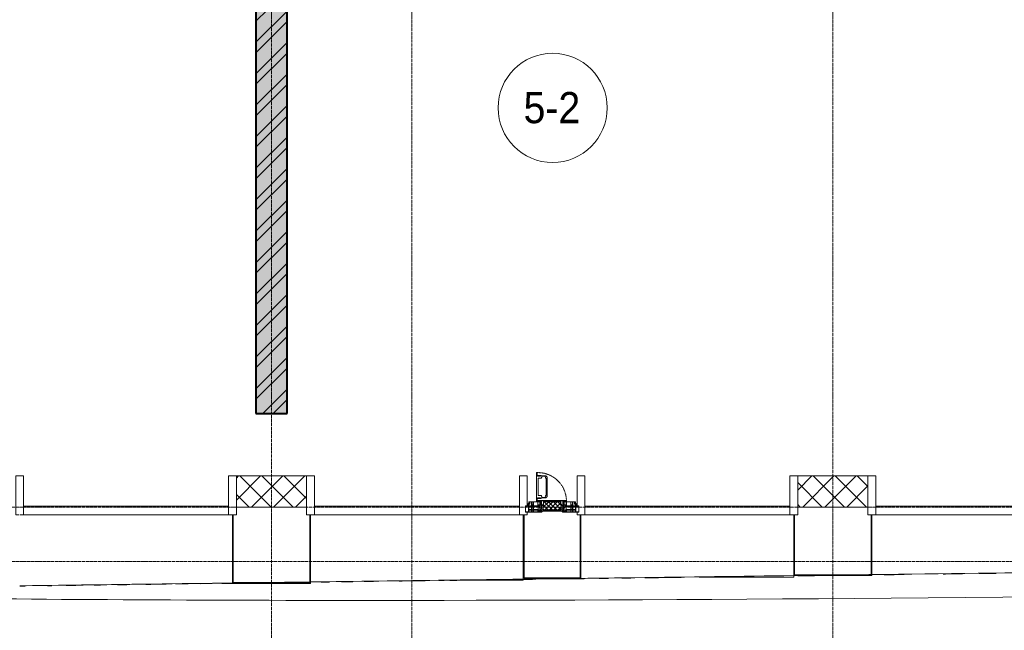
# Model space of a CAD drawing. Header units: millimetres. Extents: x 5617 to 112069, y 7718 to 237687.
# Tile 5 of 62: x 38331 to 44646, y 59109 to 63025. Entities that reach past the tile are written whole.
import ezdxf

# ---------------------------------------------------------------- set-up
doc = ezdxf.new("R2010")
doc.units = ezdxf.units.MM
for name, pattern in [('-D1-02х01', [3, 2, -1]), ('ADSK_Линия сетки', [25, 20, -2.5, 0, -2.5]), ('Линия сетки', [25, 20, -2.5, 0, -2.5])]:
    doc.linetypes.add(name, pattern=pattern)
for name, color, linetype, lineweight in [('Импосты витража', 7, 'Continuous', 18), ('Колонны', 7, 'Continuous', 18), ('Марки помещений', 7, 'Continuous', 20), ('Окна', 7, 'Continuous', 18), ('Оси', 7, 'Continuous', 9), ('Панели витража', 7, 'Continuous', 18), ('Стены разрез', 7, 'Continuous', 40), ('Форма', 7, 'Continuous', 18), ('Формообразующий элемент-перекрытие', 7, 'Continuous', 18), ('Элементы узлов', 7, 'Continuous', 18)]:
    doc.layers.add(name, color=color, linetype=linetype, lineweight=lineweight)
doc.styles.add('Arial_3', font='arial.ttf', dxfattribs={"width": 0.9, "height": 200})
pattern_1 = [(45, (0, 0), (-70.71068, 70.71068), []), (135, (0, 0), (-70.71068, -70.71068), [])]

# ---------------------------------------------------------------- blocks, each defined once
blk = doc.blocks.new('135_SLK_K1_AR_rvt-1-МКСС_K1_L26_85_950_1')
at = {"layer": 'Стены разрез', "lineweight": 9, "true_color": 0xaaaaaa}
h = blk.add_hatch(dxfattribs=at)
h.set_pattern_fill('FP_2', color=253, style=0, pattern_type=2)
h.set_pattern_definition([(50, (0, 0), (218.62117, -19.1268), [22.86, -251.46]), (355, (0, 0), (-42.2919, 229.2684), [18.288, -201.168]), (100.451, (18.22, -1.6), (176.3311, 210.13963), [19.428, -213.708]), (46.184, (0, 60.96), (325.295, -50.4516), [34.29, -377.19]), (96.636, (27.1, 56.76), (284.883, 296.9127), [29.142, -320.562]), (351.184, (0, 60.96), (284.8858, 296.9107), [27.432, -301.752]), (21, (30.48, 45.72), (181.93753, -122.7183), [22.86, -251.46]), (326, (30.48, 45.72), (74.1622, 221.0262), [18.288, -201.168]), (71.451, (45.64, 35.5), (256.10035, 98.30526), [19.428, -213.708]), (37.5, (0, 0), (3.70639, 101.465895), [3.353, -195.377, 3.353, -200.863, -201.93]), (37.5, (0, 0), (3.70639, 101.465895), [-402.946, 3.353, -198.577]), (7.5, (0, 0), (80.18358, 120.21653), [3.353, -113.081, 3.353, -190.805, -76.962]), (7.5, (0, 0), (80.18358, 120.21653), [-310.591, 3.353, -73.609]), (327.5, (-67.97, 0), (162.70865, -6.87497), [3.353, -72.847, 3.353, -234.391, -315.468]), (327.5, (-67.97, 0), (162.70865, -6.87497), [-313.944, 3.353, -312.115]), (317.5, (-98.45, 0), (177.75468, 30.51183), [3.353, -95.707, 3.353, -154.534, -224.028]), (317.5, (-98.45, 0), (177.75468, 30.51183), [-256.946, 3.353, -220.675])])
h.paths.add_polyline_path([(25250, 60500), (25250, 66480), (25050, 66480), (25050, 60500), (25131, 60500)])
h = blk.add_hatch(dxfattribs=at)
h.set_pattern_fill('FP_3', color=253, style=0, pattern_type=2)
h.set_pattern_definition([(45, (0, 0), (-101.02788, 101.02788), []), (45, (67.35, 0), (-101.02788, 101.02788), [])])
h.paths.add_polyline_path([(25250, 60500), (25250, 66480), (25050, 66480), (25050, 60500), (25131, 60500)])
at = {"layer": 'Стены разрез', "color": 253, "true_color": 0xaaaaaa}
for p, q in [((25250, 60500), (25250, 64959.6)), ((25050, 64630), (25050, 60500)), ((25050, 60500), (25250, 60500))]:
    blk.add_line(p, q, dxfattribs=at)
blk = doc.blocks.new('System Panel - A_PAN_Glass-7449970-МКСС_K1_L26_85_950_1')
at = {"layer": 'Панели витража', "color": 253, "lineweight": 5, "true_color": 0xaaaaaa}
for p, q in [((657.5, 0), (-657.5, 0)), ((-657.5, 0), (-657.5, -55)), ((657.5, -55), (657.5, 0)), ((-657.5, -55), (657.5, -55))]:
    blk.add_line(p, q, dxfattribs=at)
blk = doc.blocks.new('Rectangular Mullion - R_StandardFrame_50Wx250H-V46-МКСС_K1_L26_85_950_1')
at = {"layer": 'Импосты витража', "color": 253, "lineweight": 5, "true_color": 0xaaaaaa}
for p, q in [((-25, 0), (-25, 250)), ((-25, 250), (25, 250)), ((25, 250), (25, 0)), ((0, 0), (-25, 0)), ((25, 0), (5, 0))]:
    blk.add_line(p, q, dxfattribs=at)
blk = doc.blocks.new('Rectangular Mullion - R_StandardFrame_50Wx250H-7449967-МКСС_K1_L26_85_950_1')
at = {"layer": 'Импосты витража', "color": 253, "lineweight": 5, "true_color": 0xaaaaaa}
for p, q in [((-25, 0), (-25, 250)), ((-25, 250), (25, 250)), ((25, 250), (25, 0)), ((-5, 0), (-25, 0)), ((25, 0), (0, 0))]:
    blk.add_line(p, q, dxfattribs=at)
blk = doc.blocks.new('A_PAN_Створка - 383мм П-7_2-V50-МКСС_K1_L26_85_950_1')
at = {"layer": 'Панели витража', "lineweight": 5}
h = blk.add_hatch(dxfattribs=at)
h.set_pattern_fill('FP_8', color=256, style=0, pattern_type=2)
h.set_pattern_definition([(225, (26950, 59850), (14.1421356, -14.1421356), []), (315, (26950, 59850), (14.1421356, 14.1421356), [])])
h.paths.add_polyline_path([(-35.5, -31.8), (-54.5, -31.8), (-54.9, -34.1), (-57.2, -36.4), (-57.2, -60.8), (-54.6, -63.4), (-53.6, -82.7), (54.6, -81.8), (54.6, -63.4), (57.2, -60.8), (57.2, -36.4), (54.9, -34.1), (54.5, -31.8)])
at = {"layer": 'Окна', "lineweight": 5}
for p, q in [((-67.9, -17), (-171, -17)), ((-171, -17), (-171, -57)), ((-171, -57), (-156, -57)), ((-153, -60), (-153, -73.5)), ((-78, -84), (-78, -23.5)), ((-78, -23.5), (-67.9, -23.5)), ((-70, -62.5), (-73.9, -62.5)), ((-73.9, -62.5), (-73.9, -87.5)), ((-61.4, -23.5), (-70, -32.1)), ((-70, -32.1), (-70, -62.5)), ((-61.4, -23.5), (-67.9, -17)), ((-67.9, -17), (-67.9, -23.5)), ((-67.9, -23.5), (-64.6, -26.8)), ((-64.6, -26.8), (-61.4, -23.5)), ((61.4, -23.5), (-61.4, -23.5)), ((67.9, -17), (61.4, -23.5)), ((70, -32.1), (61.4, -23.5)), ((61.4, -23.5), (64.6, -26.8)), ((64.6, -26.8), (67.9, -23.5)), ((67.9, -23.5), (67.9, -17)), ((171, -17), (67.9, -17)), ((67.9, -23.5), (78, -23.5)), ((70, -62.5), (70, -32.1)), ((73.9, -62.5), (70, -62.5)), ((73.9, -87.5), (73.9, -62.5)), ((78, -23.5), (78, -84)), ((153, -73.5), (153, -60)), ((156, -57), (171, -57)), ((171, -57), (171, -17)), ((-153, -73.5), (-150, -73.5)), ((-150, -73.5), (-150, -84)), ((-150, -84), (-78, -84)), ((-73.9, -87.5), (-91.5, -87.5)), ((-91.5, -87.5), (-91.5, -92)), ((-91.5, -92), (91.5, -92)), ((39.7, -109), (31.1, -117.6)), ((31.1, -117.6), (31.1, -240.4)), ((41.4, -123.8), (39.1, -124.2)), ((39.1, -179), (39.1, -124.2)), ((70.1, -109), (39.7, -109)), ((41.4, -123.8), (43.5, -121.7)), ((45, -113.3), (42.3, -118.2)), ((42.3, -118.2), (43.5, -121.7)), ((45.9, -111.2), (45, -113.3)), ((63.3, -111.2), (45.9, -111.2)), ((64.1, -113), (63.3, -111.2)), ((64.1, -113), (66.7, -117)), ((66.7, -117), (68.6, -118.3)), ((68.6, -118.3), (68.6, -121.6)), ((68.6, -121.6), (71.1, -124.1)), ((70.1, -105.1), (70.1, -109)), ((95.1, -105.1), (70.1, -105.1)), ((71.1, -124.1), (89.5, -124.1)), ((91.5, -87.5), (73.9, -87.5)), ((74.1, -109.6), (74.1, -105.1)), ((89.1, -109.6), (74.1, -109.6)), ((78, -84), (150, -84)), ((89.1, -105.1), (89.1, -109.6)), ((89.5, -124.1), (90.6, -125.2)), ((90.6, -125.2), (90.6, -232.8)), ((91.5, -92), (91.5, -87.5)), ((93.1, -109.6), (93.1, -105.1)), ((97.9, -109.6), (93.1, -109.6)), ((95.1, -87.5), (95.1, -105.1)), ((99.6, -87.5), (95.1, -87.5)), ((97.9, -95.6), (95.1, -95.6)), ((97.9, -95.6), (97.9, -109.6)), ((99.6, -270.5), (99.6, -87.5)), ((150, -84), (150, -73.5)), ((150, -73.5), (153, -73.5)), ((39.1, -179), (39.1, -233.8)), ((39.7, -249), (31.1, -240.4)), ((41.4, -234.2), (39.1, -233.8)), ((70.1, -249), (39.7, -249)), ((41.4, -234.2), (43.5, -236.3)), ((42.3, -239.8), (43.5, -236.3)), ((45, -244.7), (42.3, -239.8)), ((45.9, -246.8), (45, -244.7)), ((63.3, -246.8), (45.9, -246.8)), ((64.1, -245), (63.3, -246.8)), ((64.1, -245), (66.7, -241)), ((66.7, -241), (68.6, -239.7)), ((68.6, -236.4), (71.1, -233.9)), ((68.6, -239.7), (68.6, -236.4)), ((70.1, -252.9), (70.1, -249)), ((71.1, -233.9), (89.5, -233.9)), ((74.1, -248.4), (74.1, -252.9)), ((89.1, -248.4), (74.1, -248.4)), ((89.1, -252.9), (89.1, -248.4)), ((89.5, -233.9), (90.6, -232.8)), ((93.1, -248.4), (93.1, -252.9)), ((97.9, -248.4), (93.1, -248.4)), ((97.9, -262.4), (97.9, -248.4)), ((95.1, -252.9), (70.1, -252.9)), ((95.1, -270.5), (95.1, -252.9)), ((97.9, -262.4), (95.1, -262.4)), ((99.6, -270.5), (95.1, -270.5))]:
    blk.add_line(p, q, dxfattribs=at)
at = {"layer": 'Окна', "color": 253, "lineweight": 5, "true_color": 0xaaaaaa}
for p, q in [((-171, -18.5), (-153.5, -18.5)), ((-171, -55.5), (-152, -55.5)), ((-153.5, -18.5), (-152, -20)), ((-152, -20), (-152, -73.5)), ((-150.5, -17), (-150.5, -29.4)), ((-132.4, -18.6), (-150.5, -18.6)), ((-150.5, -29.4), (-132.4, -29.4)), ((-150.5, -33.6), (-150.5, -68)), ((-136.3, -33.6), (-150.5, -33.6)), ((-136.4, -52.4), (-150.5, -52.4)), ((-150.5, -56.6), (-132.4, -56.6)), ((-137.2, -31), (-135.8, -35)), ((-132.5, -31), (-137.2, -31)), ((-137.2, -54.8), (-135.8, -50.8)), ((-132.5, -54.8), (-137.2, -54.8)), ((-132.1, -36.8), (-135.8, -35)), ((-132.1, -49), (-135.8, -50.8)), ((-132.5, -31.9), (-133.4, -33.7)), ((-133.4, -33.7), (-130.1, -35.3)), ((-133.4, -52), (-130.1, -50.4)), ((-132.5, -53.8), (-133.4, -52)), ((-132.5, -31.9), (-132.5, -31)), ((-132.5, -53.8), (-132.5, -54.8)), ((-132.4, -29.4), (-132.4, -18.6)), ((-132.4, -56.6), (-132.4, -82.5)), ((-132.1, -49), (-132.1, -36.8)), ((-131, -18.2), (-131, -29.5)), ((-120.8, -18.2), (-131, -18.2)), ((-131, -29.5), (-120.8, -29.5)), ((-131, -30.9), (-131, -33)), ((-120.8, -30.9), (-131, -30.9)), ((-129.4, -34.6), (-131, -33)), ((-129.4, -51.1), (-131, -52.7)), ((-131, -55.1), (-131, -52.7)), ((-120.8, -55.1), (-131, -55.1)), ((-131, -56.5), (-131, -62.6)), ((-131, -56.5), (-120.8, -56.5)), ((-120.8, -62.6), (-131, -62.6)), ((-130.1, -35.3), (-129.4, -34.6)), ((-130.1, -35.3), (-130.1, -50.4)), ((-130.1, -50.4), (-129.4, -51.1)), ((-122.4, -34.6), (-120.8, -33)), ((-121.7, -35.3), (-122.4, -34.6)), ((-121.7, -50.4), (-122.4, -51.1)), ((-122.4, -51.1), (-120.8, -52.7)), ((-118.4, -33.7), (-121.7, -35.3)), ((-121.7, -35.3), (-121.7, -50.4)), ((-118.4, -52), (-121.7, -50.4)), ((-120.8, -18.2), (-120.8, -29.5)), ((-120.8, -30.9), (-120.8, -33)), ((-120.8, -55.1), (-120.8, -52.7)), ((-120.8, -56.5), (-120.8, -62.6)), ((-119.7, -36.8), (-115.9, -35)), ((-119.7, -49), (-119.7, -36.8)), ((-119.7, -49), (-115.9, -50.8)), ((-119.3, -18.6), (-92.5, -18.6)), ((-119.3, -29.4), (-119.3, -18.6)), ((-92.5, -29.4), (-119.3, -29.4)), ((-119.3, -31), (-114.6, -31)), ((-119.3, -31.9), (-119.3, -31)), ((-119.3, -31.9), (-118.4, -33.7)), ((-119.3, -53.8), (-118.4, -52)), ((-119.3, -53.8), (-119.3, -54.8)), ((-119.3, -54.8), (-114.6, -54.8)), ((-119.3, -56.6), (-119.3, -82.5)), ((-92.5, -56.6), (-119.3, -56.6)), ((-114.6, -31), (-115.9, -35)), ((-114.6, -54.8), (-115.9, -50.8)), ((-94.1, -33.5), (-115.4, -33.5)), ((-94.1, -52.5), (-115.3, -52.5)), ((-89.9, -35.1), (-94.1, -33.5)), ((-89.9, -50.9), (-94.1, -52.5)), ((-92.5, -18.6), (-92.5, -29.4)), ((-92.5, -56.6), (-92.5, -82.5)), ((-90.8, -18.5), (-90.8, -29.4)), ((-87.3, -18.5), (-90.8, -18.5)), ((-90.8, -29.4), (-85.9, -29.4)), ((-90.8, -56.6), (-85.9, -56.6)), ((-90.8, -62.7), (-90.8, -56.6)), ((-80.4, -62.7), (-90.8, -62.7)), ((-89.9, -32.5), (-89.9, -35.1)), ((-85.9, -32.5), (-89.9, -32.5)), ((-89.9, -35.1), (-89.9, -50.9)), ((-89.9, -52.2), (-89.9, -50.9)), ((-89.9, -52.2), (-88.6, -53.5)), ((-85.9, -53.5), (-88.6, -53.5)), ((-87.3, -20.4), (-87.3, -18.5)), ((-87.3, -20.4), (-87.3, -21.9)), ((-84.8, -20.4), (-87.3, -20.4)), ((-87.3, -21.9), (-85.9, -21.9)), ((-85.9, -18.2), (-85.9, -20.4)), ((-75.9, -18.2), (-85.9, -18.2)), ((-85.9, -21.9), (-85.9, -29.4)), ((-85.9, -29.4), (-85.9, -32.5)), ((-85.9, -53.5), (-78, -45.6)), ((-85.9, -56.6), (-85.9, -53.5)), ((-83.4, -20.4), (-84.8, -20.4)), ((-70, -33.8), (-83.4, -20.4)), ((-80.4, -61.1), (-80.4, -62.7)), ((-78, -61.1), (-80.4, -61.1)), ((-78, -36.8), (-70, -36.8)), ((-78, -45.6), (-78, -36.8)), ((-78, -66.1), (-78, -61.1)), ((-75.9, -21.5), (-75.9, -18.2)), ((-75.9, -21.5), (-75.9, -23.5)), ((-74.9, -21.5), (-75.9, -21.5)), ((-75.9, -23.5), (-73, -23.5)), ((-74.9, -17.9), (-74.9, -21.5)), ((-68.9, -17.9), (-74.9, -17.9)), ((-67.2, -29.3), (-73, -23.5)), ((-70, -36.8), (-70, -33.8)), ((-68.9, -21.5), (-68.9, -17.9)), ((-67.9, -21.5), (-68.9, -21.5)), ((-67.9, -21.5), (-67.9, -23.5)), ((-67.9, -23.5), (-64.6, -26.8)), ((-64.6, -26.8), (-67.2, -29.3)), ((67.9, -23.5), (64.6, -26.8)), ((64.6, -26.8), (67.2, -29.3)), ((67.2, -29.3), (73, -23.5)), ((67.9, -21.5), (67.9, -23.5)), ((67.9, -21.5), (68.9, -21.5)), ((68.9, -17.9), (74.9, -17.9)), ((68.9, -21.5), (68.9, -17.9)), ((70, -33.8), (83.4, -20.4)), ((70, -36.8), (70, -33.8)), ((78, -36.8), (70, -36.8)), ((75.9, -23.5), (73, -23.5)), ((74.9, -17.9), (74.9, -21.5)), ((74.9, -21.5), (75.9, -21.5)), ((75.9, -18.2), (85.9, -18.2)), ((75.9, -21.5), (75.9, -18.2)), ((75.9, -21.5), (75.9, -23.5)), ((78, -45.6), (78, -36.8)), ((85.9, -53.5), (78, -45.6)), ((78, -61.1), (80.4, -61.1)), ((78, -66.1), (78, -61.1)), ((80.4, -61.1), (80.4, -62.7)), ((80.4, -62.7), (90.8, -62.7)), ((83.4, -20.4), (84.8, -20.4)), ((84.8, -20.4), (87.3, -20.4)), ((85.9, -18.2), (85.9, -20.4)), ((85.9, -21.9), (85.9, -29.4)), ((87.3, -21.9), (85.9, -21.9)), ((85.9, -29.4), (85.9, -32.5)), ((90.8, -29.4), (85.9, -29.4)), ((85.9, -32.5), (89.9, -32.5)), ((85.9, -53.5), (88.6, -53.5)), ((85.9, -56.6), (85.9, -53.5)), ((90.8, -56.6), (85.9, -56.6)), ((87.3, -18.5), (90.8, -18.5)), ((87.3, -20.4), (87.3, -18.5)), ((87.3, -20.4), (87.3, -21.9)), ((89.9, -52.2), (88.6, -53.5)), ((89.9, -32.5), (89.9, -35.1)), ((89.9, -35.1), (94.1, -33.5)), ((89.9, -35.1), (89.9, -50.9)), ((89.9, -50.9), (94.1, -52.5)), ((89.9, -52.2), (89.9, -50.9)), ((90.8, -18.5), (90.8, -29.4)), ((90.8, -62.7), (90.8, -56.6)), ((92.5, -18.6), (92.5, -29.4)), ((119.3, -18.6), (92.5, -18.6)), ((92.5, -29.4), (119.3, -29.4)), ((92.5, -56.6), (119.3, -56.6)), ((92.5, -56.6), (92.5, -82.5)), ((94.1, -33.5), (115.4, -33.5)), ((94.1, -52.5), (115.3, -52.5)), ((114.6, -31), (115.9, -35)), ((119.3, -31), (114.6, -31)), ((114.6, -54.8), (115.9, -50.8)), ((119.3, -54.8), (114.6, -54.8)), ((119.7, -36.8), (115.9, -35)), ((119.7, -49), (115.9, -50.8)), ((119.3, -31.9), (118.4, -33.7)), ((118.4, -33.7), (121.7, -35.3)), ((118.4, -52), (121.7, -50.4)), ((119.3, -53.8), (118.4, -52)), ((119.3, -29.4), (119.3, -18.6)), ((119.3, -31.9), (119.3, -31)), ((119.3, -53.8), (119.3, -54.8)), ((119.3, -56.6), (119.3, -82.5)), ((119.7, -49), (119.7, -36.8)), ((120.8, -18.2), (120.8, -29.5)), ((120.8, -18.2), (131, -18.2)), ((131, -29.5), (120.8, -29.5)), ((120.8, -30.9), (120.8, -33)), ((120.8, -30.9), (131, -30.9)), ((122.4, -34.6), (120.8, -33)), ((122.4, -51.1), (120.8, -52.7)), ((120.8, -55.1), (120.8, -52.7)), ((120.8, -55.1), (131, -55.1)), ((120.8, -56.5), (120.8, -62.6)), ((131, -56.5), (120.8, -56.5)), ((120.8, -62.6), (131, -62.6)), ((121.7, -35.3), (122.4, -34.6)), ((121.7, -35.3), (121.7, -50.4)), ((121.7, -50.4), (122.4, -51.1)), ((129.4, -34.6), (131, -33)), ((130.1, -35.3), (129.4, -34.6)), ((130.1, -50.4), (129.4, -51.1)), ((129.4, -51.1), (131, -52.7)), ((133.4, -33.7), (130.1, -35.3)), ((130.1, -35.3), (130.1, -50.4)), ((133.4, -52), (130.1, -50.4)), ((131, -18.2), (131, -29.5)), ((131, -30.9), (131, -33)), ((131, -55.1), (131, -52.7)), ((131, -56.5), (131, -62.6)), ((132.1, -36.8), (135.8, -35)), ((132.1, -49), (132.1, -36.8)), ((132.1, -49), (135.8, -50.8)), ((132.4, -18.6), (150.5, -18.6)), ((132.4, -29.4), (132.4, -18.6)), ((150.5, -29.4), (132.4, -29.4)), ((150.5, -56.6), (132.4, -56.6)), ((132.4, -56.6), (132.4, -82.5)), ((132.5, -31), (137.2, -31)), ((132.5, -31.9), (132.5, -31)), ((132.5, -31.9), (133.4, -33.7)), ((132.5, -53.8), (133.4, -52)), ((132.5, -53.8), (132.5, -54.8)), ((132.5, -54.8), (137.2, -54.8)), ((137.2, -31), (135.8, -35)), ((137.2, -54.8), (135.8, -50.8)), ((136.3, -33.6), (150.5, -33.6)), ((136.4, -52.4), (150.5, -52.4)), ((150.5, -17), (150.5, -29.4)), ((150.5, -33.6), (150.5, -68)), ((153.5, -18.5), (152, -20)), ((152, -20), (152, -73.5)), ((171, -55.5), (152, -55.5)), ((171, -18.5), (153.5, -18.5)), ((-150.5, -68), (-143.5, -68)), ((-150.5, -69.5), (-150.5, -73.5)), ((-145, -69.5), (-150.5, -69.5)), ((-148.5, -81), (-148.5, -82.5)), ((-143.5, -81), (-148.5, -81)), ((-148.5, -82.5), (-132.4, -82.5)), ((-145, -69.5), (-145, -79.5)), ((-143.5, -68), (-143.5, -81)), ((-131, -64.6), (-120.8, -64.6)), ((-131, -82.5), (-131, -64.6)), ((-131, -82.5), (-120.8, -82.5)), ((-120.8, -82.5), (-120.8, -64.6)), ((-119.3, -82.5), (-92.5, -82.5)), ((-90.8, -64.6), (-90.8, -82.5)), ((-80.1, -64.6), (-90.8, -64.6)), ((-90.8, -82.5), (-79.5, -82.5)), ((-78, -84), (-85, -84)), ((-85, -84), (-85, -87.5)), ((-85, -87.5), (-78, -87.5)), ((-80.1, -66.1), (-80.1, -64.6)), ((-78, -66.1), (-80.1, -66.1)), ((-79.5, -80.6), (-78, -80.6)), ((-79.5, -82.5), (-79.5, -80.6)), ((-78, -87.5), (-78, -84)), ((78, -66.1), (80.1, -66.1)), ((79.5, -80.6), (78, -80.6)), ((78, -87.5), (78, -84)), ((78, -84), (85, -84)), ((85, -87.5), (78, -87.5)), ((79.5, -82.5), (79.5, -80.6)), ((90.8, -82.5), (79.5, -82.5)), ((80.1, -64.6), (90.8, -64.6)), ((80.1, -66.1), (80.1, -64.6)), ((85, -84), (85, -87.5)), ((90.8, -64.6), (90.8, -82.5)), ((119.3, -82.5), (92.5, -82.5)), ((120.8, -82.5), (120.8, -64.6)), ((131, -64.6), (120.8, -64.6)), ((131, -82.5), (120.8, -82.5)), ((131, -82.5), (131, -64.6)), ((148.5, -82.5), (132.4, -82.5)), ((143.5, -68), (143.5, -81)), ((150.5, -68), (143.5, -68)), ((143.5, -81), (148.5, -81)), ((145, -69.5), (150.5, -69.5)), ((145, -69.5), (145, -79.5)), ((148.5, -81), (148.5, -82.5)), ((150.5, -69.5), (150.5, -73.5))]:
    blk.add_line(p, q, dxfattribs=at)
at = {"layer": 'Окна', "lineweight": 5}
for centre, start, end in [((-156, -60), 0, 90), ((156, -60), 90, 180)]:
    blk.add_arc(centre, 3, start, end, dxfattribs=at)
at = {"layer": 'Окна', "linetype": '-D1-02х01', "lineweight": 5}
blk.add_arc((91.4, -87.5), 183, 181.40905, 271.14454, dxfattribs=at)
at = {"layer": 'Элементы узлов', "color": 253, "lineweight": 5, "true_color": 0xaaaaaa}
for p, q in [((-73.9, -62.5), (-70, -62.5)), ((-73.9, -87.5), (-73.9, -62.5)), ((-70, -32.1), (-61.4, -23.5)), ((-70, -62.5), (-70, -32.1)), ((-61.7, -62.5), (-67.9, -62.5)), ((-67.9, -62.5), (-67.9, -89.3)), ((-67.8, -38.3), (-65.7, -37.4)), ((-67.8, -55.7), (-67.8, -38.3)), ((-66, -56.5), (-67.8, -55.7)), ((-66, -56.5), (-62, -59.1)), ((-65.7, -37.4), (-60.8, -34.7)), ((-62, -59.1), (-60.7, -61)), ((-61.7, -64.9), (-61.7, -62.5)), ((61.4, -23.5), (-61.4, -23.5)), ((-60.8, -34.7), (-57.3, -35.9)), ((-60.7, -61), (-57.4, -61)), ((-57.4, -61), (-54.9, -63.5)), ((-55.2, -33.8), (-57.3, -35.9)), ((-54.9, -34.1), (-57.2, -36.4)), ((-57.2, -36.4), (-57.2, -60.8)), ((-57.2, -60.8), (-54.6, -63.4)), ((-55.2, -33.8), (-54.8, -31.5)), ((-54.9, -25.8), (-53.9, -24.8)), ((-54.9, -29.5), (-54.9, -25.8)), ((-53.9, -30.5), (-54.9, -29.5)), ((-54.5, -31.8), (-54.9, -34.1)), ((0, -31.5), (-54.8, -31.5)), ((54.5, -31.8), (-54.5, -31.8)), ((-53.9, -24.8), (53.9, -24.8)), ((53.9, -30.5), (-53.9, -30.5)), ((0, -31.5), (54.8, -31.5)), ((54.9, -25.8), (53.9, -24.8)), ((53.9, -30.5), (54.9, -29.5)), ((54.9, -34.1), (54.5, -31.8)), ((54.6, -63.4), (57.2, -60.8)), ((55.2, -33.8), (54.8, -31.5)), ((54.9, -29.5), (54.9, -25.8)), ((57.2, -36.4), (54.9, -34.1)), ((57.4, -61), (54.9, -63.5)), ((55.2, -33.8), (57.3, -35.9)), ((57.2, -60.8), (57.2, -36.4)), ((60.8, -34.7), (57.3, -35.9)), ((60.7, -61), (57.4, -61)), ((62, -59.1), (60.7, -61)), ((65.7, -37.4), (60.8, -34.7)), ((70, -32.1), (61.4, -23.5)), ((61.7, -62.5), (67.9, -62.5)), ((61.7, -64.9), (61.7, -62.5)), ((66, -56.5), (62, -59.1)), ((67.8, -38.3), (65.7, -37.4)), ((66, -56.5), (67.8, -55.7)), ((67.8, -55.7), (67.8, -38.3)), ((67.9, -62.5), (67.9, -89.3)), ((70, -62.5), (70, -32.1)), ((73.9, -62.5), (70, -62.5)), ((73.9, -87.5), (73.9, -62.5)), ((-91.5, -87.5), (-73.9, -87.5)), ((-91.5, -92), (-91.5, -87.5)), ((-91.5, -92), (91.5, -92)), ((-83.4, -90.3), (-83.4, -87.5)), ((-83.4, -90.3), (-69.4, -90.3)), ((-69.4, -66.5), (-73.9, -66.5)), ((-73.9, -81.5), (-69.4, -81.5)), ((-69.4, -85.5), (-73.9, -85.5)), ((-69.4, -81.5), (-69.4, -66.5)), ((-69.4, -90.3), (-69.4, -85.5)), ((-67.9, -89.3), (-66.9, -90.3)), ((-66.9, -90.3), (-57.4, -90.3)), ((-60.1, -67.7), (-61.7, -64.9)), ((-56.4, -67.7), (-60.1, -67.7)), ((-57.4, -90.3), (-56.4, -89.4)), ((-56.4, -89.4), (-56.4, -67.7)), ((-54.9, -63.5), (-54.9, -81.9)), ((-54.9, -81.9), (-53.8, -83)), ((-54.9, -85.6), (-53.9, -84.6)), ((-54.9, -89.3), (-54.9, -85.6)), ((-53.9, -90.3), (-54.9, -89.3)), ((-54.6, -63.4), (-54.6, -81.8)), ((-54.6, -81.8), (-53.6, -82.7)), ((-53.9, -84.6), (53.9, -84.6)), ((53.9, -90.3), (-53.9, -90.3)), ((53.8, -83), (-53.8, -83)), ((-53.6, -82.7), (53.6, -82.7)), ((53.6, -82.7), (54.6, -81.8)), ((54.9, -81.9), (53.8, -83)), ((54.9, -85.6), (53.9, -84.6)), ((53.9, -90.3), (54.9, -89.3)), ((54.6, -81.8), (54.6, -63.4)), ((54.9, -63.5), (54.9, -81.9)), ((54.9, -89.3), (54.9, -85.6)), ((56.4, -67.7), (60.1, -67.7)), ((56.4, -89.4), (56.4, -67.7)), ((57.4, -90.3), (56.4, -89.4)), ((66.9, -90.3), (57.4, -90.3)), ((60.1, -67.7), (61.7, -64.9)), ((67.9, -89.3), (66.9, -90.3)), ((69.4, -66.5), (73.9, -66.5)), ((69.4, -81.5), (69.4, -66.5)), ((73.9, -81.5), (69.4, -81.5)), ((69.4, -85.5), (73.9, -85.5)), ((69.4, -90.3), (69.4, -85.5)), ((83.4, -90.3), (69.4, -90.3)), ((91.5, -87.5), (73.9, -87.5)), ((83.4, -90.3), (83.4, -87.5)), ((91.5, -92), (91.5, -87.5))]:
    blk.add_line(p, q, dxfattribs=at)
blk = doc.blocks.new('System Panel - A_PAN_Glass-7451309-МКСС_K1_L26_85_950_1')
at = {"layer": 'Панели витража', "color": 253, "lineweight": 5, "true_color": 0xaaaaaa}
for p, q in [((657.5, 0), (-657.5, 0)), ((-657.5, 0), (-657.5, -55)), ((-657.5, -55), (657.5, -55)), ((657.5, -55), (657.5, 0))]:
    blk.add_line(p, q, dxfattribs=at)
blk = doc.blocks.new('Rectangular Mullion - R_StandardFrame_50Wx250H-V47-МКСС_K1_L26_85_950_1')
at = {"layer": 'Импосты витража', "color": 253, "lineweight": 5, "true_color": 0xaaaaaa}
for p, q in [((-25, 0), (-25, 250)), ((-25, 250), (25, 250)), ((25, 250), (25, 57)), ((0, 0), (-25, 0)), ((25, 0), (5, 0)), ((25, 17), (25, 0))]:
    blk.add_line(p, q, dxfattribs=at)
blk = doc.blocks.new('Rectangular Mullion - R_StandardFrame_50Wx250H-V49-МКСС_K1_L26_85_950_1')
at = {"layer": 'Импосты витража', "color": 253, "lineweight": 5, "true_color": 0xaaaaaa}
for p, q in [((-25, 57), (-25, 250)), ((-25, 250), (25, 250)), ((25, 250), (25, 0)), ((-25, 0), (-25, 17)), ((-5, 0), (-25, 0)), ((25, 0), (0, 0))]:
    blk.add_line(p, q, dxfattribs=at)
blk = doc.blocks.new('Rectangular Mullion - R_StandardFrame_50Wx250H-7449966-МКСС_K1_L26_85_950_1')
at = {"layer": 'Импосты витража', "color": 253, "lineweight": 5, "true_color": 0xaaaaaa}
for p, q in [((-25, 0), (-25, 250)), ((-25, 250), (25, 250)), ((25, 250), (25, 0)), ((-5, 0), (-25, 0)), ((25, 0), (0, 0))]:
    blk.add_line(p, q, dxfattribs=at)
blk = doc.blocks.new('A_SLK_PAN_Type1 - Прямой тип панели-6617958-МКСС_K1_L26_85_950_1')
at = {"layer": 'Колонны', "lineweight": 5}
for p, q in [((-245, 0), (-250, 0)), ((-250, 0), (-250, -440)), ((-245, -435), (-245, 0)), ((245, 0), (245, -435)), ((250, 0), (245, 0)), ((250, -440), (250, 0)), ((-250, -440), (250, -440)), ((245, -435), (-245, -435))]:
    blk.add_line(p, q, dxfattribs=at)
blk = doc.blocks.new('A_SLK_PAN_Type1 - Прямой тип панели-6617959-МКСС_K1_L26_85_950_1')
at = {"layer": 'Колонны', "lineweight": 5}
for p, q in [((-245, 0), (-250, 0)), ((-250, 0), (-250, -390)), ((-245, -385), (-245, 0)), ((245, 0), (245, -385)), ((250, 0), (245, 0)), ((250, -390), (250, 0)), ((-250, -390), (250, -390)), ((245, -385), (-245, -385))]:
    blk.add_line(p, q, dxfattribs=at)
blk = doc.blocks.new('A_SLK_PAN_Type1 - Прямой тип панели Ф-1_1-7447307-МКСС_K1_L26_85_950_1')
at = {"layer": 'Колонны', "lineweight": 5}
for p, q in [((-180, 0), (-185, 0)), ((-185, 0), (-185, -410)), ((-180, -405), (-180, 0)), ((180, 0), (180, -405)), ((185, 0), (180, 0)), ((185, -410), (185, 0)), ((-185, -410), (185, -410)), ((180, -405), (-180, -405))]:
    blk.add_line(p, q, dxfattribs=at)
blk = doc.blocks.new('A_OGR_PAN_Отлив - A_OGR_PAN_Отлив-5705637-МКСС_K1_L26_85_950_1')
at = {"layer": 'Колонны', "color": 253, "lineweight": 5, "true_color": 0xaaaaaa}
blk.add_line((-613.2, 440), (-682.5, 440), dxfattribs=at)
blk = doc.blocks.new('A_OGR_PAN_Отлив - A_OGR_PAN_Отлив-5586082-МКСС_K1_L26_85_950_1')
at = {"layer": 'Колонны', "color": 253, "lineweight": 5, "true_color": 0xaaaaaa}
for p in [(-270, 420), (-682.5, 414.6)]:
    blk.add_line(p, (-682.5, 420), dxfattribs=at)
blk = doc.blocks.new('A_OGR_PAN_Отлив - A_OGR_PAN_Отлив-5706212-МКСС_K1_L26_85_950_1')
at = {"layer": 'Колонны', "color": 253, "lineweight": 5, "true_color": 0xaaaaaa}
for p in [(-75.8, 400), (-682.5, 392.2)]:
    blk.add_line(p, (-682.5, 400), dxfattribs=at)
blk = doc.blocks.new('135_SLK_K1_AR_FCD_rvt-1-МКСС_K1_L26_85_950_1')
at = {"layer": 'Стены разрез', "lineweight": 5, "true_color": 0xaaaaaa}
h = blk.add_hatch(dxfattribs=at)
h.set_pattern_fill('FP_5', color=253, style=0, pattern_type=2)
h.set_pattern_definition(pattern_1)
h.paths.add_polyline_path([(24925, 59900), (25375, 59900), (25375, 60100), (24925, 60100)])
h = blk.add_hatch(dxfattribs=at)
h.set_pattern_fill('FP_5', color=253, style=0, pattern_type=2)
h.set_pattern_definition(pattern_1)
h.paths.add_polyline_path([(28633.9, 59900), (28975, 59900), (28975, 60100), (28525, 60100), (28525, 59900)])
at = {"layer": 'Стены разрез', "color": 253, "lineweight": 9, "true_color": 0xaaaaaa}
for p, q in [((25375, 60100), (24925, 60100)), ((24925, 60100), (24925, 59900)), ((25375, 59900), (25375, 60100)), ((28975, 60100), (28525, 60100)), ((28525, 60100), (28525, 59900)), ((28975, 59900), (28975, 60100)), ((24925, 59900), (25375, 59900)), ((28525, 59900), (28975, 59900))]:
    blk.add_line(p, q, dxfattribs=at)
at = {"layer": 'Форма', "color": 253, "lineweight": 5, "true_color": 0xaaaaaa}
blk.add_open_spline([(22960.9, 59315.6), (23921.4, 59304.8), (32653.8, 59261.7), (51193, 59682.2), (56217.7, 59730)], degree=3, knots=[40.184628, 40.184628, 40.184628, 40.184628, 45.960513, 86.414517, 86.414517, 86.414517, 86.414517], dxfattribs=at)
at = {"layer": 'Форма', "color": 253, "lineweight": 9, "true_color": 0xaaaaaa}
for points, knots in [([(25400, 59419.6), (25691.9, 59423.5), (26208.5, 59430.3), (26725.1, 59437.1), (26949.8, 59440)], [-0.69874145, -0.69874145, -0.69874145, -0.69874145, -0.67973856, -0.665111, -0.665111, -0.665111, -0.665111]), ([(27135, 59442.4), (27250.1, 59443.9), (27705.2, 59449.8), (28160.2, 59455.7), (28500.1, 59460.1)], [-0.66109098, -0.66109098, -0.66109098, -0.66109098, -0.65359477, -0.63146726, -0.63146726, -0.63146726, -0.63146726]), ([(23535, 59394.6), (23645.4, 59396.1), (24100.4, 59402.2), (24555.4, 59408.3), (24900, 59412.9)], [-0.7392131, -0.7392131, -0.7392131, -0.7392131, -0.73202614, -0.70959173, -0.70959173, -0.70959173, -0.70959173]), ([(25054.2, 59415), (25059.7, 59415.1), (25173.4, 59416.6), (25287, 59418.1), (25395.1, 59419.5)], [-0.706246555, -0.706246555, -0.706246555, -0.706246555, -0.705882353, -0.698848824, -0.698848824, -0.698848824, -0.698848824])]:
    blk.add_open_spline(points, degree=3, knots=knots, dxfattribs=at)
for points in [[(28880.9, 59465), (28918.9, 59465.5), (28957, 59466), (28995, 59466.5)], [(29000, 59466.5), (29455, 59472.4), (29910, 59478.2), (30365, 59483.9)]]:
    blk.add_open_spline(points, degree=3, dxfattribs=at)
at = {"layer": 'Формообразующий элемент-перекрытие', "color": 253, "lineweight": 5, "true_color": 0xaaaaaa}
for points in [[(26134.7, 59427.1), (26079.2, 59426.4), (26023.6, 59425.7), (25968.1, 59425)], [(26257, 59428.7), (26245.4, 59428.6), (26233.9, 59428.4), (26222.3, 59428.3)], [(26353.2, 59430), (26333.7, 59429.7), (26314.1, 59429.5), (26294.6, 59429.2)], [(26845, 59436.4), (26818.3, 59436.1), (26791.7, 59435.7), (26765, 59435.4)], [(27022.8, 59438.7), (27022.3, 59438.7), (27021.9, 59438.7), (27021.4, 59438.7)], [(27121.2, 59440), (27118.8, 59440), (27116.4, 59439.9), (27114, 59439.9)], [(27161.1, 59440.5), (27152.4, 59440.4), (27143.6, 59440.3), (27134.8, 59440.2)], [(27311.8, 59442.5), (27291.8, 59442.2), (27271.8, 59442), (27251.7, 59441.7)], [(27455.5, 59444.3), (27436.2, 59444.1), (27416.9, 59443.8), (27397.6, 59443.6)], [(27777.4, 59448.5), (27700.1, 59447.5), (27622.8, 59446.5), (27545.4, 59445.5)], [(29206.8, 59466.8), (29164.7, 59466.3), (29122.5, 59465.8), (29080.4, 59465.2)], [(29581.7, 59471.6), (29540.5, 59471.1), (29499.3, 59470.6), (29458.1, 59470)], [(29798.1, 59474.4), (29761.4, 59473.9), (29724.8, 59473.4), (29688.1, 59473)], [(23568.7, 59393.2), (23557.5, 59393), (23546.2, 59392.9), (23535, 59392.7)], [(23740.2, 59395.5), (23731.6, 59395.4), (23723, 59395.3), (23714.4, 59395.1)], [(24094.5, 59400.2), (24067.5, 59399.9), (24040.6, 59399.5), (24013.6, 59399.1)], [(24242.2, 59402.2), (24215.9, 59401.8), (24189.5, 59401.5), (24163.2, 59401.1)], [(24473.7, 59405.3), (24430.2, 59404.7), (24386.8, 59404.1), (24343.3, 59403.5)], [(24615.9, 59407.1), (24589.7, 59406.8), (24563.4, 59406.4), (24537.2, 59406.1)], [(24770.2, 59409.2), (24744.8, 59408.8), (24719.5, 59408.5), (24694.1, 59408.2)], [(25219.7, 59415.1), (25216.6, 59415.1), (25213.5, 59415), (25210.4, 59415)], [(25352.9, 59416.9), (25333.5, 59416.6), (25314, 59416.4), (25294.5, 59416.1)], [(25521.4, 59419.1), (25503.8, 59418.9), (25486.1, 59418.6), (25468.5, 59418.4)], [(25672.4, 59421.1), (25648.1, 59420.8), (25623.7, 59420.4), (25599.4, 59420.1)], [(25805, 59422.8), (25785.1, 59422.6), (25765.1, 59422.3), (25745.2, 59422)]]:
    blk.add_open_spline(points, degree=3, dxfattribs=at)
for points, knots in [([(28671.7, 59460), (28670.5, 59460), (28621.6, 59459.4), (28572.6, 59458.7), (28525, 59458.1)], [0.628396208, 0.628396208, 0.628396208, 0.628396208, 0.628477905, 0.631584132, 0.631584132, 0.631584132, 0.631584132]), ([(23942, 59398.2), (23910, 59397.8), (23873.5, 59397.3), (23836.9, 59396.8), (23832.4, 59396.7)], [0.731141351, 0.731141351, 0.731141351, 0.731141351, 0.733224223, 0.733522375, 0.733522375, 0.733522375, 0.733522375])]:
    blk.add_open_spline(points, degree=3, knots=knots, dxfattribs=at)
at = {"layer": 'Импосты витража', "color": 253, "lineweight": 5, "true_color": 0xaaaaaa, "extrusion": (0, 0, -1)}
for name, p in [('Rectangular Mullion - R_StandardFrame_50Wx250H-V46-МКСС_K1_L26_85_950_1', (-23535, 59850)), ('Rectangular Mullion - R_StandardFrame_50Wx250H-7449967-МКСС_K1_L26_85_950_1', (-24900, 59850)), ('Rectangular Mullion - R_StandardFrame_50Wx250H-V46-МКСС_K1_L26_85_950_1', (-25400, 59850)), ('Rectangular Mullion - R_StandardFrame_50Wx250H-V49-МКСС_K1_L26_85_950_1', (-26765, 59850)), ('Rectangular Mullion - R_StandardFrame_50Wx250H-V47-МКСС_K1_L26_85_950_1', (-27135, 59850)), ('Rectangular Mullion - R_StandardFrame_50Wx250H-7449966-МКСС_K1_L26_85_950_1', (-28500, 59850)), ('Rectangular Mullion - R_StandardFrame_50Wx250H-V46-МКСС_K1_L26_85_950_1', (-29000, 59850))]:
    blk.add_blockref(name, p, dxfattribs=at)
at = {"layer": 'Колонны', "color": 253, "lineweight": 5, "true_color": 0xaaaaaa}
for name, p in [('A_SLK_PAN_Type1 - Прямой тип панели-6617958-МКСС_K1_L26_85_950_1', (25150, 59850)), ('A_SLK_PAN_Type1 - Прямой тип панели Ф-1_1-7447307-МКСС_K1_L26_85_950_1', (26950, 59850)), ('A_SLK_PAN_Type1 - Прямой тип панели-6617959-МКСС_K1_L26_85_950_1', (28750, 59850))]:
    blk.add_blockref(name, p, dxfattribs=at)
at = {"layer": 'Колонны', "color": 253, "lineweight": 5, "true_color": 0xaaaaaa, "rotation": 180}
for name, p in [('A_OGR_PAN_Отлив - A_OGR_PAN_Отлив-5586082-МКСС_K1_L26_85_950_1', (26082.5, 59850)), ('A_OGR_PAN_Отлив - A_OGR_PAN_Отлив-5706212-МКСС_K1_L26_85_950_1', (27817.5, 59850)), ('A_OGR_PAN_Отлив - A_OGR_PAN_Отлив-5705637-МКСС_K1_L26_85_950_1', (24217.5, 59850))]:
    blk.add_blockref(name, p, dxfattribs=at)
at = {"layer": 'Панели витража', "color": 253, "lineweight": 5, "true_color": 0xaaaaaa, "rotation": 180}
for name, p in [('A_PAN_Створка - 383мм П-7_2-V50-МКСС_K1_L26_85_950_1', (26950, 59850)), ('System Panel - A_PAN_Glass-7449970-МКСС_K1_L26_85_950_1', (24217.5, 59850)), ('System Panel - A_PAN_Glass-7451309-МКСС_K1_L26_85_950_1', (26082.5, 59850)), ('System Panel - A_PAN_Glass-7449970-МКСС_K1_L26_85_950_1', (27817.5, 59850)), ('System Panel - A_PAN_Glass-7451309-МКСС_K1_L26_85_950_1', (29682.5, 59850))]:
    blk.add_blockref(name, p, dxfattribs=at)
blk = doc.blocks.new('050_Марка_Помещение - Номер-620969-МКСС_K1_L26_85_950_1')
at = {"layer": 'Марки помещений'}
blk.add_circle((0, 0), 3.5, dxfattribs=at)

msp = doc.modelspace()

# ---------------------------------------------------------------- linework, layer by layer
at = {"layer": 'Оси', "linetype": 'Линия сетки'}
for p, q in [((39946.3, 55648.9), (39946.3, 78180)), ((40846.3, 55648.9), (40846.3, 78180)), ((43546.3, 55648.9), (43546.3, 78180))]:
    msp.add_line(p, q, dxfattribs=at)
at = {"layer": 'Оси', "linetype": 'ADSK_Линия сетки'}
for p, q in [((81346.3, 59900), (27640.3, 59900)), ((81346.3, 59550), (26370.3, 59550))]:
    msp.add_line(p, q, dxfattribs=at)

# ---------------------------------------------------------------- block references
at = {"lineweight": 5}
for name in ['135_SLK_K1_AR_FCD_rvt-1-МКСС_K1_L26_85_950_1', '135_SLK_K1_AR_rvt-1-МКСС_K1_L26_85_950_1']:
    msp.add_blockref(name, (14796.3, 0), dxfattribs=at)
at = {"layer": 'Марки помещений', "xscale": 99.99999999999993, "yscale": 99.99999999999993, "zscale": 99.99999999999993}
msp.add_blockref('050_Марка_Помещение - Номер-620969-МКСС_K1_L26_85_950_1', (41749.5, 62459.5), dxfattribs=at)

# ---------------------------------------------------------------- texts
at = {"layer": 'Марки помещений', "lineweight": 9, "insert": (41563, 62561.3), "char_height": 200, "width": 447.342, "attachment_point": 1, "style": 'Arial_3'}
msp.add_mtext('5-2', dxfattribs=at)

doc.saveas('drawing.dxf')
